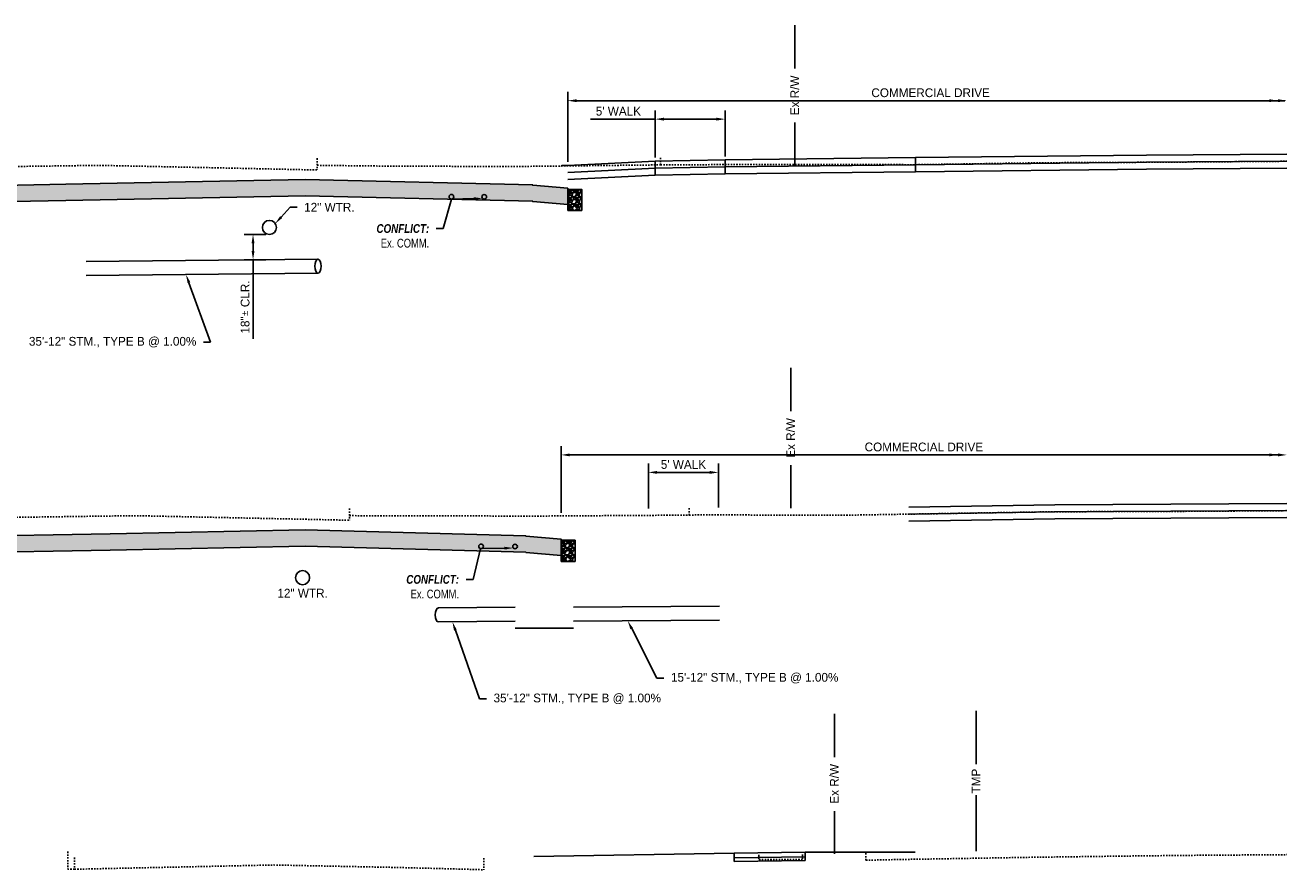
# Model space of a CAD drawing. Header units: feet. Extents: x 161250 to 169758, y 287353 to 289076.
# Tile 12 of 36: x 167576 to 167666, y 288001 to 288062. Entities that reach past the tile are written whole.
import ezdxf
from ezdxf import colors
from ezdxf.entities.mleader import LeaderData, LeaderLine
from ezdxf.math import Vec2, Vec3

# ---------------------------------------------------------------- set-up
doc = ezdxf.new("R2010")
doc.units = ezdxf.units.FT
doc.header["$MEASUREMENT"] = 0
doc.linetypes.add('OhDOT_USTN2', pattern=[0.11, 0.069, -0.041])
doc.layers.add('DR_P_Storm_Sewer', color=1, linetype='Continuous', true_color=0xff0000)
for name, color, linetype in [('DR_P_Text', 1, 'Continuous'), ('PV_P_Curb', 6, 'Continuous'), ('RD_P_Text', 1, 'Continuous'), ('RW_P_Esmt_TMP', 8, 'esmtmppr'), ('RW_X_Fee_RW', 50, 'rowex'), ('SC_Shading1', 247, 'Continuous'), ('UT_X_Telecom', 30, 'teleex'), ('UT_X_Telecom_Text', 36, 'Continuous'), ('UT_X_Water_Text', 142, 'Continuous'), ('XS_P_Curb', 6, 'Continuous'), ('XS_X_Ground_Line', 180, 'OhDOT_USTN2')]:
    doc.layers.add(name, color=color, linetype=linetype)
doc.styles.add('Slanted', font='font31.shx', dxfattribs={"height": 0.1})
doc.styles.add('Slanted-Normal', font='font31.shx', dxfattribs={"height": 0.1})
doc.styles.get("Standard").update_dxf_attribs({"font": 'font31.shx'})
doc.styles.add('Straight-Normal', font='font30.shx', dxfattribs={"height": 0.1})
doc.linetypes.add('esmtmppr', pattern='A,1.95,-0.05,["TMP",Slanted,S=1,R=0,X=0,Y=-0.06],-0.35,1.95', length=4.3)
doc.linetypes.add('rowex', pattern='A,0.75,-0.05,["Ex R/W",Straight-Normal,S=1,R=0,X=0,Y=-0.06],-0.7,0.75,-0.3,0.75,-0.3,0.75,-0.3,0.75,-0.3', length=5.7)
doc.linetypes.add('teleex', pattern='A,0.15,-0.2,0.15,-0.2,0.15,-0.1,["T",Straight-Normal,S=1,R=0,X=0,Y=-0.06],-0.25,0.15,-0.2,0.15,-0.2', length=1.9)
doc.dimstyles.new('COEC', dxfattribs={"dimscale": 13.9, "dimtxt": 0.18, "dimasz": 0.18, "dimexe": 0.18, "dimexo": 0.0625, "dimgap": 0.09, "dimtad": 1, "dimzin": 0, "dimdsep": 46, "dimtxsty": 'Standard', "dimcen": 0.09, "dimclrd": 256, "dimclre": 256, "dimclrt": 256, "dimaunit": 1, "dimadec": 4, "dimazin": 0, "dimtfac": 1, "dimtofl": 0, "dimtmove": 0, "dimatfit": 3, "dimfxl": 1, "dimtolj": 1, "dimtzin": 0, "dimlwd": -1, "dimlwe": -1, "dimarcsym": 0})
pattern_1 = [(0, (0, 0), (0.5, 0.5), [0.5, -0.5]), (90, (0.5, 0), (-0.5, 0.5), [0.5, -0.5])]

# ---------------------------------------------------------------- blocks, each defined once
blk = doc.blocks.new('*D1448')
at = {"layer": 'Defpoints', "color": 0, "transparency": 16777216}
for p in [(167625.779, 288029.76), (167620.779, 288026.938), (167625.779, 288027.016)]:
    blk.add_point(p, dxfattribs=at)
at = {"layer": 'RD_P_Text', "transparency": 16777216}
for p, q in [((167620.779, 288027.188), (167620.779, 288030.385)), ((167625.779, 288027.266), (167625.779, 288030.385)), ((167621.404, 288029.76), (167625.154, 288029.76))]:
    blk.add_line(p, q, dxfattribs=at)
for points in [[(167621.404, 288029.864), (167621.404, 288029.655), (167620.779, 288029.76)], [(167625.154, 288029.864), (167625.154, 288029.655), (167625.779, 288029.76)]]:
    blk.add_solid(points, dxfattribs=at)
at = {"layer": 'RD_P_Text', "transparency": 16777216, "insert": (167623.279, 288030.322), "char_height": 0.625, "attachment_point": 5}
blk.add_mtext("\\A1;5' WALK", dxfattribs=at)
blk = doc.blocks.new('*D1449')
at = {"layer": 'Defpoints', "color": 0, "transparency": 16777216}
for p in [(167626.26, 288054.947), (167621.26, 288051.961), (167626.26, 288052.039)]:
    blk.add_point(p, dxfattribs=at)
at = {"layer": 'RD_P_Text', "transparency": 16777216}
for p, q in [((167621.26, 288052.211), (167621.26, 288055.572)), ((167626.26, 288052.289), (167626.26, 288055.572)), ((167621.26, 288054.947), (167616.647, 288054.947)), ((167625.635, 288054.947), (167621.885, 288054.947))]:
    blk.add_line(p, q, dxfattribs=at)
for points in [[(167621.885, 288055.051), (167621.885, 288054.843), (167621.26, 288054.947)], [(167625.635, 288055.051), (167625.635, 288054.843), (167626.26, 288054.947)]]:
    blk.add_solid(points, dxfattribs=at)
at = {"layer": 'RD_P_Text', "transparency": 16777216, "insert": (167618.641, 288055.51), "char_height": 0.625, "attachment_point": 5}
blk.add_mtext("\\A1;5' WALK", dxfattribs=at)
blk = doc.blocks.new('*D1450')
at = {"layer": 'Defpoints', "color": 0, "transparency": 16777216}
for p in [(167592.586, 288046.729), (167593.752, 288046.729), (167593.752, 288044.924)]:
    blk.add_point(p, dxfattribs=at)
at = {"layer": 'DR_P_Text', "transparency": 16777216}
for p, q in [((167593.502, 288046.729), (167591.961, 288046.729)), ((167592.586, 288045.549), (167592.586, 288046.104)), ((167593.502, 288044.924), (167591.961, 288044.924)), ((167592.586, 288039.29), (167592.586, 288044.924))]:
    blk.add_line(p, q, dxfattribs=at)
for points in [[(167592.482, 288046.104), (167592.69, 288046.104), (167592.586, 288046.729)], [(167592.482, 288045.549), (167592.69, 288045.549), (167592.586, 288044.924)]]:
    blk.add_solid(points, dxfattribs=at)
at = {"layer": 'DR_P_Text', "transparency": 16777216, "insert": (167592.023, 288041.552), "char_height": 0.625, "attachment_point": 5, "rotation": 90}
blk.add_mtext('\\A1;18"{\\fISOCPEUR|b0|i0|c0|p34;%%P} CLR.', dxfattribs=at)

msp = doc.modelspace()

# ---------------------------------------------------------------- hatches: boundary and pattern name
at = {"layer": 'SC_Shading1'}
h = msp.add_hatch(dxfattribs=at)
h.set_pattern_fill('ZIGZAG', color=256, scale=4)
h.set_pattern_definition(pattern_1)
h.paths.add_polyline_path([(167526.305, 288049.462), (167532.631, 288049.484), (167545.553, 288049.629), (167548.032, 288049.672), (167558.691, 288049.886), (167567.832, 288050.082), (167579.225, 288050.302), (167582.908, 288050.371), (167596.305, 288050.639), (167612.529, 288050.253), (167612.529, 288050.233), (167615.029, 288050.025), (167615.029, 288048.865), (167612.529, 288049.073), (167612.529, 288049.093), (167596.305, 288049.479), (167582.908, 288049.211), (167579.225, 288049.142), (167567.832, 288048.922), (167558.691, 288048.726), (167548.032, 288048.512), (167545.553, 288048.469), (167532.631, 288048.324), (167526.305, 288048.302)])
h = msp.add_hatch(dxfattribs=at)
h.set_pattern_fill('GRAVEL', color=256, scale=0.5)
h.set_pattern_definition([(228.012787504, (43.712325, -170.201574), (-4, -4.5), [0.067268, -6.6595440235]), (184.969740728, (43.667325, -170.251574), (6, 0.5), [0.115434, -11.4279623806]), (132.510447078, (43.552325, -170.261574), (5, -5.5), [0.081394, -8.05801629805]), (267.273689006, (43.357325, -170.386574), (0.5, 10), [0.105119, -10.4067790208]), (292.833654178, (43.352325, -170.491574), (-2.5, 6), [0.1030775, -10.20468656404]), (357.273689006, (43.392325, -170.586574), (-10, 0.5), [0.105119, -10.4067790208]), (37.694240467, (43.497325, -170.591574), (-6.5, -5), [0.1390145, -13.76242427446]), (72.255328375, (43.607325, -170.506574), (3.5, 11), [0.131244, -12.9931607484]), (121.429565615, (43.647325, -170.381574), (-4, 6.5), [0.105475, -10.4420365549]), (175.236358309, (43.592325, -170.291574), (5.5, -0.5), [0.120416, -5.9003812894]), (222.397437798, (43.472325, -170.281574), (-6, -5.5), [0.155724, -15.4166875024]), (138.814074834, (43.852325, -170.391574), (-3.5, 3), [0.0531505, -5.2619224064]), (171.46923439, (43.812325, -170.356574), (6.5, -1), [0.1011185, -10.0107557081]), (225, (43.71233, -170.34157), (-6e-17, -0.5), [0.0707105, -0.6363962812]), (203.198590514, (43.677325, -170.281574), (2.5, 1), [0.038079, -3.7698075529]), (291.801409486, (43.642325, -170.29657), (-0.5, 1.5), [0.0538515, -2.6387309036]), (30.963756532, (43.662325, -170.34657), (1.5, 1), [0.0874645, -2.8280114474]), (161.565051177, (43.73733, -170.30157), (1, -0.5), [0.0632455, -1.5178933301]), (16.389540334, (43.352325, -170.296574), (5, 1.5), [0.0886, -8.7714225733]), (70.346175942, (43.437325, -170.271574), (-2.0000000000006, -5.5000000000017), [0.0743305, -7.35870387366]), (293.198590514, (43.737325, -170.201574), (-1, 2.5), [0.0761575, -3.7317290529]), (343.610459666, (43.767325, -170.271574), (-5, 1.5), [0.0886, -8.7714225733]), (339.44395478, (43.352325, -170.606574), (-2.5, 1), [0.08544, -4.18656187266]), (294.775140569, (43.432325, -170.636574), (-2.5, 5.5), [0.071589, -7.08732153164]), (66.801409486, (43.742325, -170.701574), (1, 2.5), [0.0761575, -3.7317290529]), (17.354024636, (43.772325, -170.631574), (-6.5, -2), [0.0838155, -8.2977118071]), (69.44395478, (43.497325, -170.701574), (-1, -2.5), [0.04272, -4.22928187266]), (101.309932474, (43.71233, -170.70157), (-0.5, 2), [0.025495, -2.5240147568]), (165.96375653, (43.70733, -170.67657), (1.5, -0.5), [0.1030775, -1.9584753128]), (186.009005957, (43.607325, -170.651574), (5, 0.5), [0.095525, -9.4569615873]), (303.690067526, (43.66233, -170.39157), (-0.5, 1), [0.072111, -1.7306646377]), (353.157226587, (43.702325, -170.451574), (8.5, -1), [0.125897, -12.463781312]), (60.945395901, (43.827325, -170.466574), (-2, -3.5), [0.051478, -5.0963370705]), (90, (43.85233, -170.42157), (-0.5, 0.5), [0.03, -0.47]), (120.256437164, (43.597325, -170.636574), (2, -3.5), [0.069462, -6.8767599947]), (48.012787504, (43.562325, -170.576574), (4, 4.5), [0.134536, -6.5922760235]), (0, (43.65233, -170.47657), (0.5, 0.5), [0.13, -0.37]), (325.304846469, (43.782325, -170.476574), (5, -3.5), [0.079057, -7.8266371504]), (254.0546041, (43.847325, -170.521574), (-0.5, -2), [0.072801, -3.56725394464]), (207.645975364, (43.827325, -170.591574), (-9.5, -5), [0.1185325, -11.7347370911]), (175.42607874, (43.722325, -170.646574), (-6.5, 0.5), [0.1253995, -12.414536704])])
edge = h.paths.add_edge_path()
edge.add_arc((167615.529, 288048.607), 0.166, 0, 360)
h.paths.add_polyline_path([(167615.029, 288048.441), (167615.529, 288048.441), (167616.029, 288048.441), (167616.029, 288049.941), (167615.029, 288049.941)])
h = msp.add_hatch(dxfattribs=at)
h.set_pattern_fill('ZIGZAG', color=256, scale=4)
h.set_pattern_definition(pattern_1)
h.paths.add_polyline_path([(167526.305, 288024.374), (167528.602, 288024.41), (167536.317, 288024.554), (167542.553, 288024.676), (167546.778, 288024.759), (167555.25, 288024.925), (167558.037, 288024.979), (167560.29, 288025.011), (167571.499, 288025.184), (167582.405, 288025.378), (167596.306, 288025.656), (167612.049, 288025.23), (167612.049, 288025.21), (167614.549, 288025.002), (167614.549, 288023.842), (167612.049, 288024.05), (167612.049, 288024.07), (167596.306, 288024.496), (167582.405, 288024.218), (167571.499, 288024.024), (167560.29, 288023.851), (167558.037, 288023.819), (167555.25, 288023.765), (167546.778, 288023.599), (167542.553, 288023.516), (167536.317, 288023.394), (167528.602, 288023.25), (167526.305, 288023.214)])
h = msp.add_hatch(dxfattribs=at)
h.set_pattern_fill('GRAVEL', color=256, scale=0.5)
h.set_pattern_definition([(228.012787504, (43.23171, -195.224612), (-4, -4.5), [0.067268, -6.6595440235]), (184.969740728, (43.18671, -195.274612), (6, 0.5), [0.115434, -11.4279623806]), (132.510447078, (43.07171, -195.284612), (5, -5.5), [0.081394, -8.05801629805]), (267.273689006, (42.87671, -195.409612), (0.5, 10), [0.105119, -10.4067790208]), (292.833654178, (42.87171, -195.514612), (-2.5, 6), [0.1030775, -10.20468656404]), (357.273689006, (42.91171, -195.609612), (-10, 0.5), [0.105119, -10.4067790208]), (37.694240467, (43.01671, -195.614612), (-6.5, -5), [0.1390145, -13.76242427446]), (72.255328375, (43.12671, -195.529612), (3.5, 11), [0.131244, -12.9931607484]), (121.429565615, (43.16671, -195.404612), (-4, 6.5), [0.105475, -10.4420365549]), (175.236358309, (43.11171, -195.31461), (5.5, -0.5), [0.120416, -5.9003812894]), (222.397437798, (42.99171, -195.304612), (-6, -5.5), [0.155724, -15.4166875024]), (138.814074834, (43.37171, -195.41461), (-3.5, 3), [0.0531505, -5.2619224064]), (171.46923439, (43.33171, -195.379612), (6.5, -1), [0.1011185, -10.0107557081]), (225, (43.2317, -195.3646), (-6e-17, -0.5), [0.0707105, -0.6363962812]), (203.198590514, (43.19671, -195.30461), (2.5, 1), [0.038079, -3.7698075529]), (291.801409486, (43.16171, -195.31961), (-0.5, 1.5), [0.0538515, -2.6387309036]), (30.963756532, (43.18171, -195.36961), (1.5, 1), [0.0874645, -2.8280114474]), (161.565051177, (43.25671, -195.32461), (1, -0.5), [0.0632455, -1.5178933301]), (16.389540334, (42.87171, -195.319612), (5, 1.5), [0.0886, -8.7714225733]), (70.346175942, (42.95671, -195.294612), (-2.0000000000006, -5.5000000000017), [0.0743305, -7.35870387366]), (293.198590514, (43.25671, -195.22461), (-1, 2.5), [0.0761575, -3.7317290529]), (343.610459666, (43.28671, -195.294612), (-5, 1.5), [0.0886, -8.7714225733]), (339.44395478, (42.87171, -195.62961), (-2.5, 1), [0.08544, -4.18656187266]), (294.775140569, (42.95171, -195.659612), (-2.5, 5.5), [0.071589, -7.08732153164]), (66.801409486, (43.26171, -195.72461), (1, 2.5), [0.0761575, -3.7317290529]), (17.354024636, (43.29171, -195.654612), (-6.5, -2), [0.0838155, -8.2977118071]), (69.44395478, (43.01671, -195.72461), (-1, -2.5), [0.04272, -4.22928187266]), (101.309932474, (43.23171, -195.72461), (-0.5, 2), [0.025495, -2.5240147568]), (165.96375653, (43.22671, -195.69961), (1.5, -0.5), [0.1030775, -1.9584753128]), (186.009005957, (43.12671, -195.674612), (5, 0.5), [0.095525, -9.4569615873]), (303.690067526, (43.18171, -195.41461), (-0.5, 1), [0.072111, -1.7306646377]), (353.157226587, (43.22171, -195.474612), (8.5, -1), [0.125897, -12.463781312]), (60.945395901, (43.34671, -195.48961), (-2, -3.5), [0.051478, -5.0963370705]), (90, (43.3717, -195.4446), (-0.5, 0.5), [0.03, -0.47]), (120.256437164, (43.11671, -195.659612), (2, -3.5), [0.069462, -6.8767599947]), (48.012787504, (43.08171, -195.599612), (4, 4.5), [0.134536, -6.5922760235]), (0, (43.1717, -195.4996), (0.5, 0.5), [0.13, -0.37]), (325.304846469, (43.30171, -195.499612), (5, -3.5), [0.079057, -7.8266371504]), (254.0546041, (43.36671, -195.54461), (-0.5, -2), [0.072801, -3.56725394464]), (207.645975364, (43.34671, -195.614612), (-9.5, -5), [0.1185325, -11.7347370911]), (175.42607874, (43.24171, -195.669612), (-6.5, 0.5), [0.1253995, -12.414536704])])
edge = h.paths.add_edge_path()
edge.add_arc((167615.049, 288023.584), 0.166, 0, 360)
h.paths.add_polyline_path([(167614.549, 288023.418), (167615.049, 288023.418), (167615.549, 288023.418), (167615.549, 288024.918), (167614.549, 288024.918)])

# ---------------------------------------------------------------- linework, layer by layer
at = {"layer": 'DR_P_Storm_Sewer', "flags": 128}
for points in [[(167597.214, 288044.958), (167580.687, 288044.793)], [(167597.214, 288043.958), (167580.687, 288043.793)], [(167611.271, 288020.149), (167605.805, 288020.094)], [(167625.841, 288020.223), (167615.435, 288020.149)], [(167625.841, 288019.223), (167615.435, 288019.149)], [(167611.271, 288019.149), (167605.805, 288019.094)], [(167615.435, 288018.649), (167611.271, 288018.649)]]:
    msp.add_lwpolyline(points, dxfattribs=at)
at = {"layer": 'DR_P_Storm_Sewer'}
for centre in [(167615.529, 288048.607), (167615.049, 288023.584)]:
    msp.add_circle(centre, 0.166, dxfattribs=at)
msp.add_ellipse((167597.214, 288044.458), major_axis=(0, 0.5), ratio=0.445009, dxfattribs=at)
msp.add_ellipse((167605.805, 288019.594), major_axis=(0, -0.5), ratio=0.471487, start_param=3.141593, end_param=6.283185, dxfattribs=at)
at = {"layer": 'PV_P_Curb', "flags": 128}
for points in [[(167567.832, 288050.082), (167579.225, 288050.302), (167582.908, 288050.371), (167596.305, 288050.639), (167612.529, 288050.253), (167612.529, 288050.233), (167615.029, 288050.025), (167615.029, 288048.865), (167612.529, 288049.073), (167612.529, 288049.093), (167596.305, 288049.479), (167582.908, 288049.211), (167579.225, 288049.142), (167567.832, 288048.922)], [(167571.499, 288025.184), (167582.405, 288025.378), (167596.306, 288025.656), (167612.049, 288025.23), (167612.049, 288025.21), (167614.549, 288025.002), (167614.549, 288023.842), (167612.049, 288024.05), (167612.049, 288024.07), (167596.306, 288024.496), (167582.405, 288024.218), (167571.499, 288024.024)], [(167612.61, 288002.378), (167626.903, 288002.601)], [(167626.903, 288002.601), (167631.953, 288002.68)], [(167626.903, 288002.601), (167626.903, 288002.018)], [(167626.903, 288002.268), (167631.953, 288002.347)], [(167631.953, 288002.68), (167631.953, 288002.097)], [(167631.953, 288002.68), (167632.953, 288002.68), (167639.805, 288002.677)], [(167626.903, 288002.018), (167631.953, 288002.097)]]:
    msp.add_lwpolyline(points, dxfattribs=at)
at = {"layer": 'RD_P_Text'}
for p, q in [((167615.029, 288051.9), (167615.029, 288056.889)), ((167666.16, 288056.264), (167615.654, 288056.264)), ((167614.549, 288026.876), (167614.549, 288031.632)), ((167665.68, 288031.007), (167615.174, 288031.007))]:
    msp.add_line(p, q, dxfattribs=at)
for points in [[(167615.654, 288056.368), (167615.654, 288056.16), (167615.029, 288056.264)], [(167665.055, 288056.368), (167665.055, 288056.16), (167665.68, 288056.264)], [(167665.68, 288056.368), (167665.68, 288056.16), (167666.305, 288056.264)], [(167615.174, 288031.111), (167615.174, 288030.903), (167614.549, 288031.007)], [(167665.055, 288031.111), (167665.055, 288030.903), (167665.68, 288031.007)], [(167665.68, 288031.111), (167665.68, 288030.903), (167666.305, 288031.007)]]:
    msp.add_solid(points, dxfattribs=at)
at = {"layer": 'RW_P_Esmt_TMP', "flags": 128}
for points in [[(167644.143, 288008.962), (167644.143, 288012.75)], [(167644.143, 288002.75), (167644.143, 288006.758)]]:
    msp.add_lwpolyline(points, dxfattribs=at)
at = {"layer": 'RW_X_Fee_RW', "linetype": 'Continuous', "flags": 128}
for points in [[(167631.219, 288058.547), (167631.219, 288061.643)], [(167631.219, 288051.643), (167631.219, 288054.698)], [(167630.929, 288034.124), (167630.929, 288037.22)], [(167630.929, 288027.22), (167630.929, 288030.275)], [(167634.045, 288009.461), (167634.045, 288012.557)], [(167634.045, 288002.557), (167634.045, 288005.612)]]:
    msp.add_lwpolyline(points, dxfattribs=at)
at = {"layer": 'UT_X_Telecom'}
for centre in [(167606.736, 288049.411), (167609.07, 288049.407), (167608.849, 288024.486), (167611.268, 288024.478)]:
    msp.add_circle(centre, 0.166, dxfattribs=at)
at = {"layer": 'UT_X_Water_Text'}
for centre in [(167593.752, 288047.229), (167596.122, 288022.254)]:
    msp.add_circle(centre, 0.5, dxfattribs=at)
at = {"layer": 'XS_P_Curb', "flags": 128}
for points in [[(167615.029, 288051.65), (167614.613, 288051.65), (167614.529, 288051.566)], [(167615.029, 288051.65), (167621.26, 288051.961), (167626.26, 288052.039), (167639.835, 288052.201)], [(167615.029, 288051.15), (167621.26, 288051.461), (167626.26, 288051.539), (167639.835, 288051.701)], [(167621.26, 288051.961), (167621.26, 288050.961)], [(167626.26, 288052.039), (167626.26, 288051.039)], [(167639.835, 288052.201), (167656.305, 288052.371), (167666.305, 288052.443)], [(167639.835, 288052.201), (167639.835, 288051.201)], [(167639.835, 288051.701), (167656.305, 288051.871), (167666.305, 288051.943)], [(167615.029, 288050.65), (167621.26, 288050.961), (167626.26, 288051.039), (167639.835, 288051.201)], [(167639.835, 288051.201), (167656.305, 288051.371), (167666.305, 288051.443)], [(167639.354, 288027.284), (167649.771, 288027.457), (167666.305, 288027.533)], [(167639.354, 288026.784), (167649.771, 288026.957), (167666.305, 288027.033)], [(167639.354, 288026.284), (167649.771, 288026.457), (167666.305, 288026.533)]]:
    msp.add_lwpolyline(points, dxfattribs=at)
for points in [[(167615.029, 288048.441), (167616.029, 288048.441), (167616.029, 288049.941), (167615.029, 288049.941)], [(167614.549, 288023.418), (167615.549, 288023.418), (167615.549, 288024.918), (167614.549, 288024.918)]]:
    msp.add_lwpolyline(points, close=True, dxfattribs=at)
at = {"layer": 'XS_X_Ground_Line', "flags": 128}
for points in [[(167566.839, 288051.427), (167575.641, 288051.571), (167581.624, 288051.653), (167589.589, 288051.485), (167596.305, 288051.341), (167597.163, 288051.322)], [(167597.163, 288052.156), (167597.163, 288051.322)], [(167597.163, 288051.656), (167600.883, 288051.609), (167608.254, 288051.576), (167610.87, 288051.565), (167615.445, 288051.617), (167620.021, 288051.669), (167621.648, 288051.686)], [(167621.648, 288052.186), (167621.648, 288051.686)], [(167621.648, 288051.686), (167627.496, 288051.713), (167634.206, 288051.706), (167639.835, 288051.701), (167649.066, 288051.839), (167656.305, 288051.871), (167666.305, 288051.943)], [(167569.517, 288026.418), (167572.813, 288026.491), (167576.11, 288026.563), (167580.159, 288026.619), (167584.209, 288026.674), (167590.257, 288026.545), (167596.305, 288026.417), (167599.459, 288026.349)], [(167599.459, 288027.182), (167599.459, 288026.349)], [(167599.459, 288026.682), (167600.638, 288026.665), (167606.512, 288026.659), (167612.457, 288026.644), (167622.425, 288026.706), (167623.692, 288026.706)], [(167623.692, 288027.206), (167623.692, 288026.706)], [(167623.692, 288026.706), (167624.17, 288026.727), (167629.699, 288026.721), (167635.228, 288026.715), (167639.354, 288026.784), (167649.771, 288026.957), (167656.766, 288026.968), (167666.305, 288027.033)], [(167579.379, 288002.723), (167579.379, 288001.462)], [(167579.852, 288002.295), (167579.852, 288001.462)], [(167609.054, 288002.261), (167609.054, 288001.428)], [(167628.663, 288002.483), (167628.663, 288002.15)], [(167631.772, 288002.172), (167628.663, 288002.15)], [(167631.772, 288002.505), (167631.772, 288002.172)], [(167636.295, 288002.609), (167636.295, 288002.109)], [(167636.295, 288002.109), (167638.597, 288002.157), (167643.375, 288002.237), (167648.154, 288002.318), (167652.99, 288002.381), (167656.076, 288002.42), (167661.03, 288002.47), (167665.127, 288002.492), (167666.305, 288002.505)], [(167579.852, 288001.462), (167579.379, 288001.462)], [(167579.852, 288001.462), (167581.206, 288001.494), (167587.629, 288001.631), (167594.051, 288001.769), (167596.305, 288001.723), (167602.822, 288001.592), (167607.058, 288001.484), (167609.054, 288001.428)]]:
    msp.add_lwpolyline(points, dxfattribs=at)

# ---------------------------------------------------------------- texts
at = {"layer": 'RD_P_Text', "char_height": 0.625, "attachment_point": 5}
for insert in [(167640.907, 288056.826), (167640.427, 288031.57)]:
    msp.add_mtext('\\A1;COMMERCIAL DRIVE', dxfattribs=dict(at, insert=insert))
at = {"layer": 'RW_P_Esmt_TMP', "insert": (167644.143, 288007.75), "char_height": 0.625, "attachment_point": 5, "rotation": 90}
msp.add_mtext_dynamic_manual_height_columns('TMP', width=1.87451, gutter_width=10, heights=[0], dxfattribs=at)
at = {"layer": 'RW_X_Fee_RW', "char_height": 0.625, "attachment_point": 5, "rotation": 90}
for insert in [(167631.219, 288056.643), (167630.929, 288032.22), (167634.045, 288007.557)]:
    msp.add_mtext_dynamic_manual_height_columns('Ex R/W', width=9.60773, gutter_width=10, heights=[0], dxfattribs=dict(at, insert=insert))
at = {"layer": 'UT_X_Water_Text', "insert": (167596.122, 288021.463), "char_height": 0.625, "attachment_point": 2}
msp.add_mtext_dynamic_manual_height_columns('12" WTR.', width=4.5, gutter_width=10, heights=[0], dxfattribs=at)

# ---------------------------------------------------------------- dimensions: what is measured, and where the dimension line sits
at = {"layer": 'DR_P_Text'}
dim = msp.add_linear_dim(base=(167592.586, 288046.729), p1=(167593.752, 288044.924), p2=(167593.752, 288046.729), angle=90, text='18"{\\fISOCPEUR|b0|i0|c0|p34;%%P} CLR.', dimstyle='COEC', override={"dimscale": 5, "dimtxt": 0.125, "dimasz": 0.125, "dimexe": 0.125, "dimexo": 0.05, "dimgap": 0.05, "dimtmove": 1}, dxfattribs=at)
dim.commit()
dim.dimension.update_dxf_attribs({"geometry": '*D1450', "text_midpoint": (167592.873, 288041.552), "dimtype": 160})
at = {"layer": 'RD_P_Text'}
dim = msp.add_linear_dim(base=(167626.26, 288054.947), p1=(167621.26, 288051.961), p2=(167626.26, 288052.039), text="5' WALK", dimstyle='COEC', override={"dimscale": 5, "dimtxt": 0.125, "dimasz": 0.125, "dimexe": 0.125, "dimexo": 0.05, "dimgap": 0.05}, dxfattribs=at)
dim.commit()
dim.dimension.update_dxf_attribs({"geometry": '*D1449', "text_midpoint": (167618.641, 288054.947), "dimtype": 160})
dim = msp.add_linear_dim(base=(167625.779, 288029.76), p1=(167620.779, 288026.938), p2=(167625.779, 288027.016), text="5' WALK", dimstyle='COEC', override={"dimscale": 5, "dimtxt": 0.125, "dimasz": 0.125, "dimexe": 0.125, "dimexo": 0.05, "dimgap": 0.05}, dxfattribs=at)
dim.commit()
dim.dimension.update_dxf_attribs({"geometry": '*D1448', "text_midpoint": (167623.279, 288030.322)})

# ---------------------------------------------------------------- leaders
at = {"layer": 'DR_P_Text'}
ml = msp.add_multileader_mtext('Standard', dxfattribs=at)
ml.set_content('35\'-12" STM., TYPE B @ 1.00%', color=256, style='Slanted-Normal')
ml.set_leader_properties()
ml.build(insert=Vec2(0, 0))
ml.multileader.update_dxf_attribs({"dogleg_length": 0.1, "arrow_head_size": 0.625, "scale": 5})
ctx = ml.context
ctx.base_point, ctx.scale, ctx.char_height, ctx.arrow_head_size, ctx.landing_gap_size, ctx.plane_origin = Vec3(167574.246, 288039.038), 5, 0.625, 0.625, 0.5, Vec3(167598.748, 288042.996)
ctx.text_align_type = 2
notes = []
notes.append((ctx, [(1, (1, 1, 0), (167589.545, 288039.038), (-1, 0), 0.5, [(0, [(167587.805, 288043.873)], 0, [])])]))
ctx.mtext.insert, ctx.mtext.alignment, ctx.mtext.flow_direction = Vec3(167588.545, 288039.42), 3, 5
ml = msp.add_multileader_mtext('Standard', dxfattribs=at)
ml.set_content('35\'-12" STM., TYPE B @ 1.00%', color=256, style='Slanted-Normal')
ml.set_leader_properties()
ml.build(insert=Vec2(0, 0))
ml.multileader.update_dxf_attribs({"dogleg_length": 0.1, "arrow_head_size": 0.625, "scale": 5})
ctx = ml.context
ctx.base_point, ctx.scale, ctx.char_height, ctx.arrow_head_size, ctx.landing_gap_size, ctx.plane_origin = Vec3(167609.237, 288013.607), 5, 0.625, 0.625, 0.5, Vec3(167617.748, 288018.226)
notes.append((ctx, [(0, (1, 1, 0), (167608.737, 288013.607), (1, 0), 0.5, [(0, [(167606.805, 288019.104)], 0, [])])]))
ctx.mtext.insert, ctx.mtext.flow_direction = Vec3(167609.737, 288013.989), 5
ml = msp.add_multileader_mtext('Standard', dxfattribs=at)
ml.set_content('15\'-12" STM., TYPE B @ 1.00%', color=256, style='Slanted-Normal')
ml.set_leader_properties()
ml.build(insert=Vec2(0, 0))
ml.multileader.update_dxf_attribs({"dogleg_length": 0.1, "arrow_head_size": 0.625, "scale": 5})
ctx = ml.context
ctx.base_point, ctx.scale, ctx.char_height, ctx.arrow_head_size, ctx.landing_gap_size, ctx.plane_origin = Vec3(167621.889, 288015.081), 5, 0.625, 0.625, 0.5, Vec3(167630.248, 288018.298)
notes.append((ctx, [(0, (1, 1, 0), (167621.389, 288015.081), (1, 0), 0.5, [(0, [(167619.305, 288019.176)], 0, [])])]))
ctx.mtext.insert, ctx.mtext.flow_direction = Vec3(167622.389, 288015.462), 5
at = {"layer": 'UT_X_Telecom_Text'}
ml = msp.add_multileader_mtext('Standard', dxfattribs=at)
ml.set_content('{\\fArial|b1|i1|c0|p34;\\W0.8;\\C1;CONFLICT:\\Ffont31|c0;\\C256;\\PEx. COMM.}', color=256, style='Slanted-Normal')
ml.set_leader_properties()
ml.build(insert=Vec2(0, 0))
ml.multileader.update_dxf_attribs({"dogleg_length": 0.1, "arrow_head_size": 0.625, "scale": 5})
ctx = ml.context
ctx.base_point, ctx.scale, ctx.char_height, ctx.arrow_head_size, ctx.landing_gap_size, ctx.plane_origin = Vec3(167600.885, 288047.149), 5, 0.625, 0.625, 0.5, Vec3(167606.279, 288041.888)
ctx.text_align_type = 2
notes.append((ctx, [(1, (1, 1, 0), (167606.151, 288047.149), (-1, 0), 0.5, [(1, [(167608.945, 288049.297), (167606.736, 288049.245)], 0, [])])]))
ctx.mtext.insert, ctx.mtext.alignment, ctx.mtext.flow_direction = Vec3(167605.151, 288047.461), 3, 5
ml = msp.add_multileader_mtext('Standard', dxfattribs=at)
ml.set_content('{\\fArial|b1|i1|c0|p34;\\W0.8;\\C1;CONFLICT:\\Ffont31|c0;\\C256;\\PEx. COMM.}', color=256, style='Slanted-Normal')
ml.set_leader_properties()
ml.build(insert=Vec2(0, 0))
ml.multileader.update_dxf_attribs({"dogleg_length": 0.1, "arrow_head_size": 0.625, "scale": 5})
ctx = ml.context
ctx.base_point, ctx.scale, ctx.char_height, ctx.arrow_head_size, ctx.landing_gap_size, ctx.plane_origin = Vec3(167603.01, 288022.132), 5, 0.625, 0.625, 0.5, Vec3(167608.347, 288016.969)
ctx.text_align_type = 2
notes.append((ctx, [(1, (1, 1, 0), (167608.276, 288022.132), (-1, 0), 0.5, [(1, [(167611.143, 288024.369), (167608.805, 288024.326)], 0, [])])]))
ctx.mtext.insert, ctx.mtext.alignment, ctx.mtext.flow_direction = Vec3(167607.276, 288022.444), 3, 5
at = {"layer": 'UT_X_Water_Text'}
ml = msp.add_multileader_mtext('Standard', dxfattribs=at)
ml.set_content('12" WTR.', color=256, style='Slanted-Normal')
ml.set_leader_properties()
ml.build(insert=Vec2(0, 0))
ml.multileader.update_dxf_attribs({"dogleg_length": 0.1, "arrow_head_size": 0.625, "scale": 5})
ctx = ml.context
ctx.base_point, ctx.scale, ctx.char_height, ctx.arrow_head_size, ctx.landing_gap_size, ctx.plane_origin = Vec3(167595.734, 288048.665), 5, 0.625, 0.625, 0.5, Vec3(167605.046, 288046.801)
notes.append((ctx, [(0, (1, 1, 0), (167595.234, 288048.665), (1, 0), 0.5, [(0, [(167594.17, 288047.503)], 0, [])])]))
ctx.mtext.insert, ctx.mtext.flow_direction = Vec3(167596.234, 288048.978), 5
for ctx, leaders in notes:
    for number, flags, end, landing, length, lines in leaders:
        leader = LeaderData()
        leader.index, (leader.has_last_leader_line, leader.has_dogleg_vector, leader.attachment_direction) = number, flags
        leader.last_leader_point, leader.dogleg_vector, leader.dogleg_length = Vec3(end), Vec3(landing), length
        for number, points, colour, breaks in lines:
            line = LeaderLine()
            line.index, line.vertices, line.color, line.breaks = number, Vec3.list(points), colors.encode_raw_color(colour), breaks
            leader.lines.append(line)
        ctx.leaders.append(leader)

doc.saveas('drawing.dxf')
